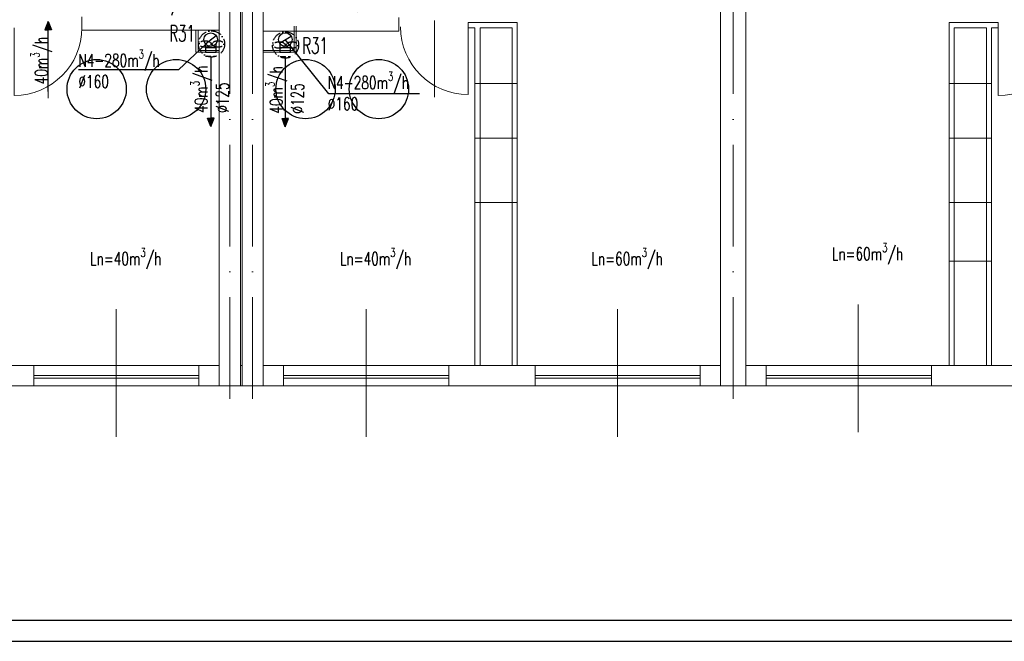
# Model space of a CAD drawing. Header units: millimetres. Extents: x -6513 to 30474, y -6915 to 65597.
# Tile 243 of 256: x 4982 to 6145, y 25134 to 25869. Entities that reach past the tile are written whole.
import ezdxf

# ---------------------------------------------------------------- set-up
doc = ezdxf.new("R2010")
doc.units = ezdxf.units.MM
for name, pattern in [('ACAD_ISO03W100', [30, 12, -18]), ('ACAD_ISO10W100', [18, 12, -3, 0, -3]), ('DASHED', [19.05, 12.7, -6.35])]:
    doc.linetypes.add(name, pattern=pattern)
doc.layers.get('0').update_dxf_attribs({"color": 8})
for name, color, linetype, lineweight in [('A_cienka', 8, 'Continuous', 5), ('A_osie', 8, 'ACAD_ISO10W100', 5), ('A_przerywana', 8, 'ACAD_ISO03W100', 5), ('A_widok', 8, 'Continuous', 13), ('CH-KS-WEWN-ISTN-PION-NR', 8, 'Continuous', 20), ('CH-KS-WEWN-PION-NR', 8, 'Continuous', 25), ('CH-W-WEWN-INOX-PION-NR', 8, 'Continuous', 25), ('DB-WM-nawiew-opis', 8, 'Continuous', 25), ('DB-WM-nawiew-opis-odnośnik', 8, 'Continuous', 30), ('DB-WM-wywiew-opis', 8, 'Continuous', 25), ('DB_WM_nawiew', 8, 'Continuous', 30), ('E_technologia', 1, 'ACAD_ISO10W100', 30), ('R-TABELKA', 8, 'Continuous', 25)]:
    doc.layers.add(name, color=color, linetype=linetype, lineweight=lineweight)
doc.layers.add('DB_WM_nawiew-opis', color=8, linetype='Continuous')
doc.styles.add('SIMPLEXD', font='SIMPLEX.SHX', dxfattribs={"width": 0.6})
doc.styles.get("Standard").update_dxf_attribs({"font": 'txt.shx', "width": 0.9})

# ---------------------------------------------------------------- blocks, each defined once
blk = doc.blocks.new('drzwi schem')
at = {"color": 252, "ltscale": 10}
blk.add_line((0.5, -0.093), (0.5, 1.04), dxfattribs=at)
at = {"color": 252}
blk.add_line((0, 0), (0, 1), dxfattribs=at)
blk.add_arc((0, 0), 1, 0, 90, dxfattribs=at)
blk = doc.blocks.new('A$C2355049C')
at = {"layer": 'DB-WM-nawiew-opis-odnośnik'}
h = blk.add_hatch(color=256, dxfattribs=at)
h.paths.add_polyline_path([(0, -9.8), (3.9, -9.8), (0, 0)])
h.paths.add_polyline_path([(0, 0), (-3.9, -9.8), (0, -9.8)])
at = {"layer": 'DB-WM-nawiew-opis-odnośnik', "flags": 128}
for points in [[(0, 0), (-3.9, -9.8), (0, -9.8)], [(0, -82.9), (0, 0)], [(0, 0), (3.9, -9.8), (0, -9.8)]]:
    blk.add_lwpolyline(points, dxfattribs=at)

msp = doc.modelspace()

# ---------------------------------------------------------------- linework, layer by layer
at = {"layer": 'A_cienka'}
for p, q in [((5569.554, 25793.357), (5519.554, 25793.357)), ((6079.554, 25793.357), (6129.554, 25793.357)), ((5569.554, 25728.548), (5519.554, 25728.548)), ((6079.554, 25728.548), (6129.554, 25728.548)), ((5569.554, 25652.467), (5519.554, 25652.467)), ((6079.554, 25652.467), (6129.554, 25652.467)), ((6079.554, 25583.43), (6129.554, 25583.43)), ((4677.554, 25460.062), (5217.554, 25460.062)), ((5242.554, 25460.062), (5244.554, 25460.062)), ((5269.554, 25460.062), (5809.554, 25460.062)), ((5839.554, 25460.062), (6379.554, 25460.062)), ((4998.554, 25448.062), (5193.554, 25448.062)), ((4998.554, 25445.062), (5193.554, 25445.062)), ((5488.554, 25448.062), (5293.554, 25448.062)), ((5488.554, 25445.062), (5293.554, 25445.062)), ((5590.554, 25448.062), (5785.554, 25448.062)), ((5590.554, 25445.062), (5785.554, 25445.062)), ((6058.554, 25448.062), (5863.554, 25448.062)), ((6058.554, 25445.062), (5863.554, 25445.062)), ((-2776.446, 25436.062), (7544.554, 25436.062))]:
    msp.add_line(p, q, dxfattribs=at)
at = {"layer": 'A_cienka', "ltscale": 10}
for p, q in [((5971.924, 25381.388), (5971.924, 25532.185)), ((5096.054, 25375.663), (5096.054, 25526.46)), ((5391.054, 25375.663), (5391.054, 25526.46)), ((5688.054, 25375.663), (5688.054, 25526.46))]:
    msp.add_line(p, q, dxfattribs=at)
at = {"layer": 'A_osie', "ltscale": 10}
for p, q in [((5230.054, 25420.619), (5230.054, 27172.678)), ((5230.054, 25420.619), (5230.054, 27172.678)), ((5230.054, 25420.619), (5230.054, 27172.678)), ((5257.054, 25420.619), (5257.054, 27172.678)), ((5257.054, 25420.619), (5257.054, 27172.678)), ((5257.054, 25420.619), (5257.054, 27172.678)), ((5824.554, 25420.619), (5824.554, 27172.678)), ((5824.554, 25420.619), (5824.554, 27172.678)), ((5824.554, 25420.619), (5824.554, 27172.678))]:
    msp.add_line(p, q, dxfattribs=at)
at = {"layer": 'A_przerywana', "linetype": 'ByBlock'}
for p, q in [((5306.054, 25832.082), (5306.054, 25861.062)), ((5308.554, 25830.082), (5308.554, 25861.062)), ((5190.062, 25830.062), (5190.062, 25856.062)), ((5192.562, 25832.062), (5192.562, 25856.062)), ((5192.562, 25832.062), (5192.562, 25856.062)), ((5217.554, 25830.062), (5190.062, 25830.062)), ((5217.554, 25832.062), (5192.562, 25832.062)), ((5269.554, 25832.082), (5306.054, 25832.082)), ((5269.554, 25830.082), (5308.554, 25830.082))]:
    msp.add_line(p, q, dxfattribs=at)
at = {"layer": 'A_widok', "ltscale": 5}
for p, q in [((5217.554, 25436.062), (5217.554, 26062.062)), ((5242.554, 25436.062), (5242.554, 26062.062)), ((5244.554, 25436.062), (5244.554, 26062.062)), ((5269.554, 25436.062), (5269.554, 26062.062)), ((5809.554, 25436.062), (5809.554, 26062.062)), ((5839.554, 25436.062), (5839.554, 26062.062)), ((5217.554, 25436.062), (5217.554, 25942.062)), ((5809.554, 25694.055), (5809.554, 25942.062)), ((5055.46, 25856.062), (5055.46, 25872.062)), ((5429.647, 25855.062), (5429.647, 25871.062)), ((5569.554, 25865.062), (5511.647, 25865.062)), ((5511.647, 25859.062), (5511.647, 25865.062)), ((5519.554, 25859.062), (5511.647, 25859.062)), ((5519.554, 25460.062), (5519.554, 25859.062)), ((5525.554, 25460.062), (5525.554, 25859.062)), ((5563.554, 25859.062), (5525.554, 25859.062)), ((5563.554, 25460.062), (5563.554, 25859.062)), ((5569.554, 25460.062), (5569.554, 25865.062)), ((6079.554, 25460.062), (6079.554, 25865.062)), ((6079.554, 25865.062), (6137.46, 25865.062)), ((6085.554, 25460.062), (6085.554, 25859.062)), ((6085.554, 25859.062), (6123.554, 25859.062)), ((6123.554, 25460.062), (6123.554, 25859.062)), ((6129.554, 25460.062), (6129.554, 25859.062)), ((6129.554, 25859.062), (6137.46, 25859.062)), ((6137.46, 25859.062), (6137.46, 25865.062)), ((5055.46, 25856.062), (5217.554, 25856.062)), ((5429.647, 25855.062), (5269.554, 25855.062)), ((5269.554, 25436.062), (5217.554, 25436.062)), ((5809.554, 25436.062), (5839.554, 25436.062))]:
    msp.add_line(p, q, dxfattribs=at)
for points in [[(4896.554, 25436.062), (4998.554, 25436.062), (4998.554, 25460.062), (4896.554, 25460.062)], [(5217.554, 25460.062), (5193.554, 25460.062), (5193.554, 25436.062), (5217.554, 25436.062)], [(5269.554, 25460.062), (5293.554, 25460.062), (5293.554, 25436.062), (5269.554, 25436.062)], [(5488.554, 25436.062), (5590.554, 25436.062), (5590.554, 25460.062), (5488.554, 25460.062)], [(5809.554, 25460.062), (5785.554, 25460.062), (5785.554, 25436.062), (5809.554, 25436.062)], [(5839.554, 25460.062), (5863.554, 25460.062), (5863.554, 25436.062), (5839.554, 25436.062)], [(6058.554, 25436.062), (6160.554, 25436.062), (6160.554, 25460.062), (6058.554, 25460.062)]]:
    msp.add_lwpolyline(points, close=True, dxfattribs=at)
at = {"layer": 'CH-KS-WEWN-ISTN-PION-NR', "extrusion": (-1.29885e-05, -7.54363e-06, 1)}
for centre in [(5166.664, 25786.562, -0.262), (5319.565, 25786.562, -0.264)]:
    msp.add_circle(centre, 35, dxfattribs=at)
at = {"layer": 'CH-KS-WEWN-PION-NR', "extrusion": (-1.29885e-05, -7.54363e-06, 1)}
for centre in [(5166.664, 25786.562, -0.262), (5319.565, 25786.562, -0.264)]:
    msp.add_circle(centre, 35, dxfattribs=at)
at = {"layer": 'CH-W-WEWN-INOX-PION-NR', "ltscale": 10, "extrusion": (-1.29885e-05, -7.54363e-06, 1)}
for centre in [(5072.862, 25786.562, -0.26), (5406.197, 25786.562, -0.265)]:
    msp.add_circle(centre, 35, dxfattribs=at)
at = {"layer": 'DB-WM-nawiew-opis'}
for points in [[(5051.3, 25809.631), (5169.737, 25809.631), (5207.562, 25845.062)], [(5454.268, 25780.891), (5346.872, 25780.891), (5295.554, 25845.075)]]:
    msp.add_lwpolyline(points, dxfattribs=at)
at = {"layer": 'DB_WM_nawiew'}
for points in [[(5201.312, 25840.068), (5213.812, 25850.055)], [(5288.67, 25840.998), (5302.437, 25849.152)], [(5201.341, 25840.032), (5201.341, 25835.832), (5213.841, 25835.832), (5213.841, 25840.104)], [(5201.341, 25835.832), (5201.341, 25830.273), (5213.841, 25830.273), (5213.841, 25835.832)], [(5289.304, 25840.081), (5289.304, 25835.615), (5301.804, 25835.615), (5301.804, 25840.081)], [(5289.304, 25836.718), (5289.304, 25830.159), (5301.804, 25830.159), (5301.804, 25836.718)]]:
    msp.add_lwpolyline(points, dxfattribs=at)
at = {"layer": 'DB_WM_nawiew', "linetype": 'DASHED', "ltscale": 0.5}
for points in [[(5201.341, 25825.273), (5213.841, 25825.273)], [(5201.369, 25825.485), (5213.869, 25825.485)], [(5289.408, 25825.159), (5301.908, 25825.159)]]:
    msp.add_lwpolyline(points, dxfattribs=at)
at = {"layer": 'DB_WM_nawiew', "color": 1}
for centre in [(5207.562, 25845.062), (5295.554, 25845.075)]:
    msp.add_circle(centre, 8, dxfattribs=at)
at = {"layer": 'E_technologia'}
for p, q in [((5207.337, 25841.253), (5209.742, 25838.474)), ((5209.742, 25841.253), (5207.337, 25838.474)), ((5294.701, 25840.015), (5297.106, 25837.236)), ((5297.106, 25840.015), (5294.701, 25837.236))]:
    msp.add_line(p, q, dxfattribs=at)
for centre in [(5208.54, 25839.863), (5295.904, 25838.626)]:
    msp.add_circle(centre, 15.427, dxfattribs=at)
for centre, start_param, end_param in [((5200.913, 25839.863), 3.54986568, 9.01650493), ((5216.166, 25839.863), 0.40827303, 5.87491228), ((5288.277, 25838.626), 3.54986568, 9.01650493), ((5303.531, 25838.626), 0.40827303, 5.87491228)]:
    msp.add_ellipse(centre, major_axis=(-7, 0), ratio=0.5, start_param=start_param, end_param=end_param, dxfattribs=at)
at = {"layer": 'R-TABELKA'}
for p, q in [((-3011.084, 25159.133), (8302.828, 25159.133)), ((-3136.084, 25134.133), (8327.828, 25134.133))]:
    msp.add_line(p, q, dxfattribs=at)

# ---------------------------------------------------------------- block references
at = {"layer": 'A_cienka', "yscale": 80, "zscale": 80, "rotation": 180}
for p, xscale in [((4975.46, 25859.062), -80), ((5511.647, 25860.062), 80), ((6137.46, 25859.062), -80)]:
    msp.add_blockref('drzwi schem', p, dxfattribs=dict(at, xscale=xscale))
at = {"layer": 'DB_WM_nawiew', "xscale": -1}
msp.add_blockref('A$C2355049C', (5015.46, 25866.485), dxfattribs=at)
at = {"layer": 'DB_WM_nawiew', "rotation": 180}
for p in [(5207.591, 25742.337), (5295.629, 25742.012)]:
    msp.add_blockref('A$C2355049C', p, dxfattribs=at)

# ---------------------------------------------------------------- texts
at = {"layer": 'DB-WM-nawiew-opis', "char_height": 15, "width": 37.14159, "attachment_point": 1}
for insert in [(5051.3, 25833.059), (5345.719, 25806.789)]:
    msp.add_mtext('\\A1;{\\Fsimplex|c238;\\W0.7;N4-280m\\H0.7x;\\S3^ ;\\H1.4286x;/h\\P%%C160}', dxfattribs=dict(at, insert=insert))
at = {"layer": 'DB-WM-nawiew-opis', "char_height": 15, "width": 37.14159, "attachment_point": 1, "rotation": 90}
for s, insert in [('\\A1;{\\Fsimplex|c238;\\W0.7;40m\\H0.7x;\\S3^ ;\\H1.4286x;/h}', (4994.929, 25792.229)), ('\\A1;{\\Fsimplex|c238;\\W0.7;40m\\H0.7x;\\S3^ ;\\H1.4286x;/h\\P%%C125}', (5183.693, 25758.399)), ('\\A1;{\\Fsimplex|c238;\\W0.7;40m\\H0.7x;\\S3^ ;\\H1.4286x;/h\\P%%C125}', (5272.37, 25757.49))]:
    msp.add_mtext(s, dxfattribs=dict(at, insert=insert))
at = {"layer": 'DB-WM-wywiew-opis', "char_height": 15, "width": 37.14159, "attachment_point": 1}
for insert in [(5084.119, 25898.598), (5303.366, 25902.497)]:
    msp.add_mtext('\\A1;{\\Fsimplex|c238;\\W0.7;Lw=100m\\H0.7x;\\S3^ ;\\H1.4286x;/h}', dxfattribs=dict(at, insert=insert))
at = {"layer": 'DB_WM_nawiew-opis', "char_height": 15, "width": 37.14159, "attachment_point": 1}
for s, insert in [('\\A1;{\\Fsimplex|c238;\\W0.7;Ln=60m\\H0.7x;\\S3^ ;\\H1.4286x;/h}', (5940.999, 25604.537)), ('\\A1;{\\Fsimplex|c238;\\W0.7;Ln=40m\\H0.7x;\\S3^ ;\\H1.4286x;/h}', (5065.129, 25598.813)), ('\\A1;{\\Fsimplex|c238;\\W0.7;Ln=40m\\H0.7x;\\S3^ ;\\H1.4286x;/h}', (5360.129, 25598.813)), ('\\A1;{\\Fsimplex|c238;\\W0.7;Ln=60m\\H0.7x;\\S3^ ;\\H1.4286x;/h}', (5657.129, 25598.813))]:
    msp.add_mtext(s, dxfattribs=dict(at, insert=insert))
at = {"layer": 'E_technologia', "style": 'SIMPLEXD', "width": 0.6}
for p in [(5158.687, 25842.804), (5315.656, 25828.389)]:
    msp.add_text('R31', height=19.2, dxfattribs=at).set_placement(p)

doc.saveas('drawing.dxf')
